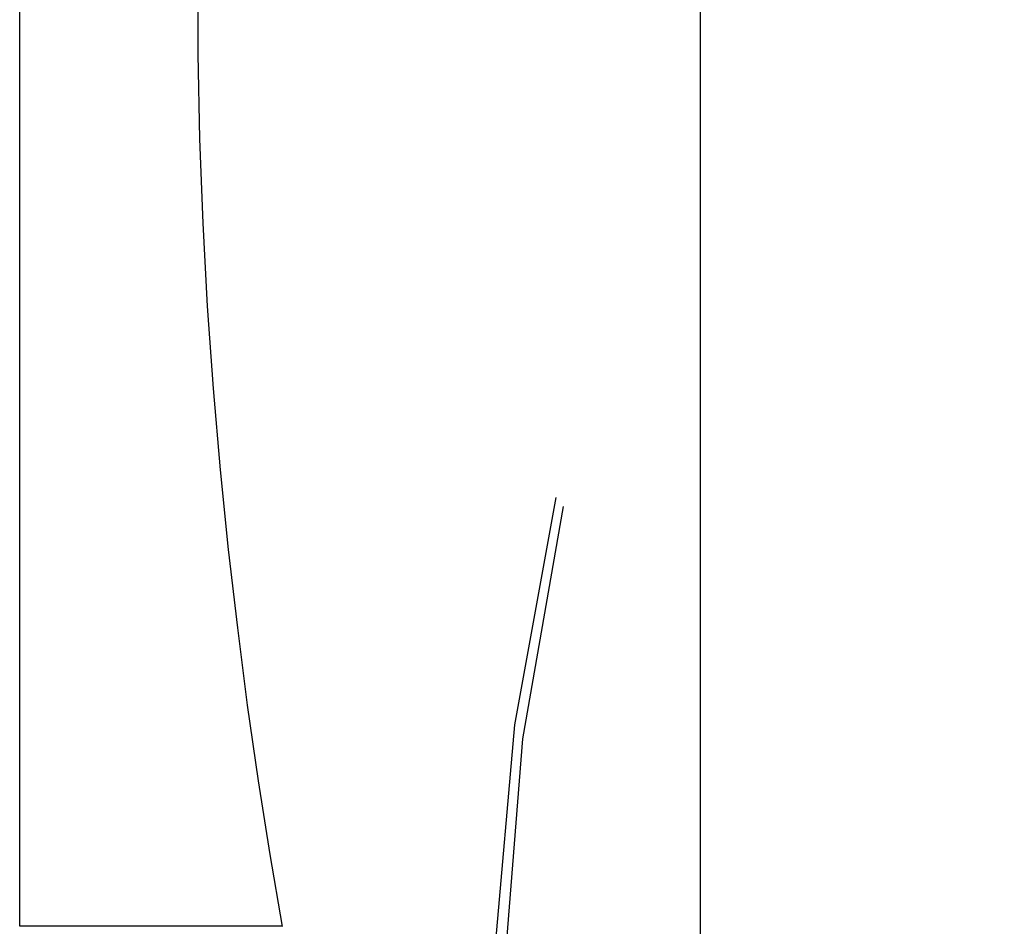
# Model space of a CAD drawing. Header units: metres. Extents: x 779 to 7046, y -512 to 9570.
# Tile 121 of 256: x 2470.8 to 2471.004, y -213.599 to -213.411. Entities that reach past the tile are written whole.
import ezdxf

# ---------------------------------------------------------------- set-up
doc = ezdxf.new("R2010")
doc.units = ezdxf.units.M
doc.linetypes.add('CIĄGłA', pattern=[0])
for name, color, linetype in [('1__logo', 7, 'Continuous'), ('PDF _Geometria', 7, 'Continuous'), ('TB_OBRYS1', 3, 'Continuous'), ('Wyposazenie Zew - Wizualizacja Logo', 7, 'Continuous')]:
    doc.layers.add(name, color=color, linetype=linetype)
doc.layers.add('BK_Beton', color=2, linetype='Continuous', lineweight=15)

# ---------------------------------------------------------------- blocks, each defined once
blk = doc.blocks.new('B-B')
at = {"layer": '1__logo', "color": 18, "lineweight": 25, "true_color": 0x000000}
for p, q in [((23.47741, -67.97339, -10.04), (23.46001, -67.97668, -10.04)), ((23.47741, -67.97339, -10.04), (23.46001, -67.97668, -10.04)), ((23.47741, -67.97339, -10.04), (23.46001, -67.97668, -10.04)), ((23.47741, -67.97339, -10.04), (23.46001, -67.97668, -10.04)), ((23.46001, -67.97668, -10.04), (23.4428, -67.98024, -10.04)), ((23.46001, -67.97668, -10.04), (23.4428, -67.98024, -10.04)), ((23.46001, -67.97668, -10.04), (23.4428, -67.98024, -10.04)), ((23.46001, -67.97668, -10.04), (23.4428, -67.98024, -10.04)), ((23.4428, -67.98024, -10.04), (23.42577, -67.98408, -10.04)), ((23.4428, -67.98024, -10.04), (23.42577, -67.98408, -10.04)), ((23.4428, -67.98024, -10.04), (23.42577, -67.98408, -10.04)), ((23.4428, -67.98024, -10.04), (23.42577, -67.98408, -10.04)), ((23.42577, -67.98408, -10.04), (23.40901, -67.98814, -10.04)), ((23.42577, -67.98408, -10.04), (23.40901, -67.98814, -10.04)), ((23.42577, -67.98408, -10.04), (23.40901, -67.98814, -10.04)), ((23.42577, -67.98408, -10.04), (23.40901, -67.98814, -10.04)), ((23.40901, -67.98814, -10.04), (23.39247, -67.99247, -10.04)), ((23.40901, -67.98814, -10.04), (23.39247, -67.99247, -10.04)), ((23.40901, -67.98814, -10.04), (23.39247, -67.99247, -10.04)), ((23.40901, -67.98814, -10.04), (23.39247, -67.99247, -10.04)), ((23.39247, -67.99247, -10.04), (23.37619, -67.99697, -10.04)), ((23.39247, -67.99247, -10.04), (23.37619, -67.99697, -10.04)), ((23.39247, -67.99247, -10.04), (23.37619, -67.99697, -10.04)), ((23.39247, -67.99247, -10.04), (23.37619, -67.99697, -10.04)), ((23.37619, -67.99697, -10.04), (23.36025, -68.00163, -10.04)), ((23.37619, -67.99697, -10.04), (23.36025, -68.00163, -10.04)), ((23.37619, -67.99697, -10.04), (23.36025, -68.00163, -10.04)), ((23.37619, -67.99697, -10.04), (23.36025, -68.00163, -10.04)), ((23.36025, -68.00163, -10.04), (23.34462, -68.00651, -10.04)), ((23.36025, -68.00163, -10.04), (23.34462, -68.00651, -10.04)), ((23.36025, -68.00163, -10.04), (23.34462, -68.00651, -10.04)), ((23.36025, -68.00163, -10.04), (23.34462, -68.00651, -10.04)), ((23.34462, -68.00651, -10.04), (23.32927, -68.01146, -10.04)), ((23.34462, -68.00651, -10.04), (23.32927, -68.01146, -10.04)), ((23.34462, -68.00651, -10.04), (23.32927, -68.01146, -10.04)), ((23.34462, -68.00651, -10.04), (23.32927, -68.01146, -10.04)), ((23.32927, -68.01146, -10.04), (23.3143, -68.01652, -10.04)), ((23.32927, -68.01146, -10.04), (23.3143, -68.01652, -10.04)), ((23.32927, -68.01146, -10.04), (23.3143, -68.01652, -10.04)), ((23.32927, -68.01146, -10.04), (23.3143, -68.01652, -10.04)), ((23.3143, -68.01652, -10.04), (23.29971, -68.02169, -10.04)), ((23.3143, -68.01652, -10.04), (23.29971, -68.02169, -10.04)), ((23.3143, -68.01652, -10.04), (23.29971, -68.02169, -10.04)), ((23.3143, -68.01652, -10.04), (23.29971, -68.02169, -10.04)), ((23.29971, -68.02169, -10.04), (23.28552, -68.02692, -10.04)), ((23.29971, -68.02169, -10.04), (23.28552, -68.02692, -10.04)), ((23.29971, -68.02169, -10.04), (23.28552, -68.02692, -10.04)), ((23.29971, -68.02169, -10.04), (23.28552, -68.02692, -10.04))]:
    blk.add_line(p, q, dxfattribs=at)
at = {"layer": 'BK_Beton', "color": 18, "lineweight": 25, "true_color": 0x000000, "elevation": -10.04}
blk.add_lwpolyline([(23.28559, -68.02689), (23.27561, -67.97349), (24.15554, -67.80959), (24.19217, -68.00621), (23.8328, -68.07314)], dxfattribs=at)
at = {"layer": 'TB_OBRYS1', "color": 18, "lineweight": 25, "true_color": 0x000000, "elevation": -10.04}
blk.add_lwpolyline([(25.45715, -76.79386), (25.65314, -77.84609), (24.96498, -77.97427), (23.13384, -68.14335), (23.822, -68.01517), (25.23958, -75.62579)], dxfattribs=at)
at = {"layer": 'Wyposazenie Zew - Wizualizacja Logo', "color": 18, "lineweight": 25, "true_color": 0x000000}
for p, q in [((23.28775, -68.07132, -10.04), (23.33542, -68.06668, -10.04)), ((23.33542, -68.06668, -10.04), (23.3833, -68.06646, -10.04)), ((23.28432, -68.07392, -10.04), (23.3329, -68.06884, -10.04)), ((23.3329, -68.06884, -10.04), (23.38174, -68.06834, -10.04))]:
    blk.add_line(p, q, dxfattribs=at)

msp = doc.modelspace()

# ---------------------------------------------------------------- block references
at = {"layer": 'PDF _Geometria', "linetype": 'CIĄGłA', "rotation": 79.44877770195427}
msp.add_blockref('B-B', (2399.71412, -224.03405, 10.04), dxfattribs=at)

doc.saveas('drawing.dxf')
